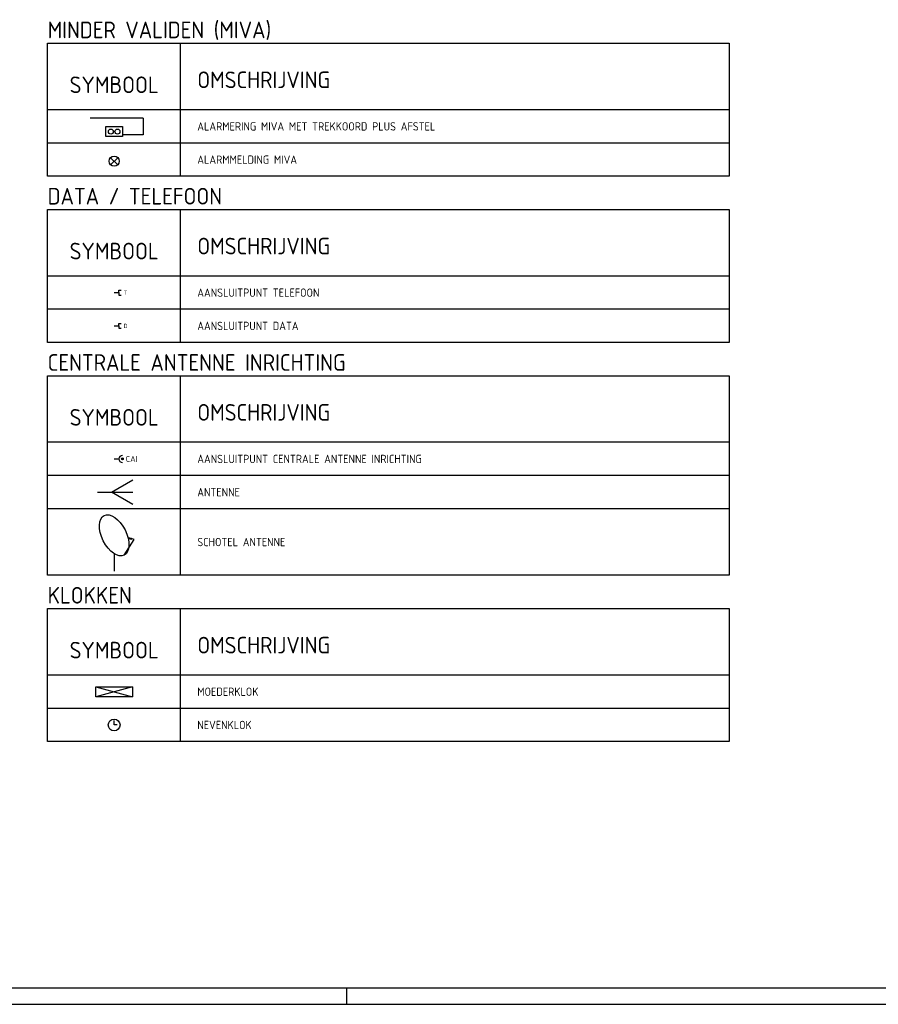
# Model space of a CAD drawing. Extents: x 0 to 841, y -120 to 594.
# Tile 3 of 10: x 322 to 580, y 0 to 296. Entities that reach past the tile are written whole.
import ezdxf
from ezdxf.enums import TextEntityAlignment as Align

# ---------------------------------------------------------------- set-up
doc = ezdxf.new("R2010")
doc.units = 0
doc.header["$LTSCALE"] = 25
doc.header["$MEASUREMENT"] = 0
doc.linetypes.add('HIDDEN', pattern=[0.375, 0.25, -0.125])
doc.layers.get('0').update_dxf_attribs({"linetype": 'CONTINUOUS'})
for name, color, linetype in [('E--L$2A-_KADER', 7, 'CONTINUOUS'), ('E--L6112_CEN-LSP', 3, 'CONTINUOUS'), ('E--L6310_LICHT', 3, 'CONTINUOUS'), ('E--L6311_BINVERL', 3, 'CONTINUOUS'), ('E--L6311_LICHTKAST', 3, 'CONTINUOUS'), ('E--L6410_ALG-COM', 3, 'CONTINUOUS'), ('E--L6412_OPROEP24V', 3, 'CONTINUOUS'), ('E--L6422_TELEFOON', 3, 'CONTINUOUS'), ('E--L6441_DATACOM', 3, 'CONTINUOUS'), ('E--T6112_GROEPSNUMM', 2, 'CONTINUOUS'), ('E--T6422_TEKST', 2, 'CONTINUOUS'), ('E--T6441_TEKST', 2, 'CONTINUOUS')]:
    doc.layers.add(name, color=color, linetype=linetype)
doc.styles.add('ISO', font='isocp.shx')
doc.styles.get("Standard").update_dxf_attribs({"font": 'ISO.SHX'})

# ---------------------------------------------------------------- blocks, each defined once
blk = doc.blocks.new('A$C4')
at = {"layer": 'E--L6311_BINVERL', "color": 2}
for p, q in [((46, 259), (258, 47)), ((46, 47), (258, 259))]:
    blk.add_line(p, q, dxfattribs=at)
at = {"layer": 'E--L6311_BINVERL'}
blk.add_circle((152, 153), 150, dxfattribs=at)
blk = doc.blocks.new('BA130904')
at = {"layer": 'E--L6422_TELEFOON'}
for p, q in [((0, 0), (1.4148, 0)), ((1.4148, 0), (1.4148, 0.7074)), ((1.4148, 0.7074), (2.1222, 0.7074)), ((1.4148, 0), (1.4148, -0.7074)), ((1.4148, -0.7074), (2.1222, -0.7074))]:
    blk.add_line(p, q, dxfattribs=at)
blk = doc.blocks.new('BA130914')
at = {"layer": 'E--L6441_DATACOM'}
for p, q in [((0, 0), (1.4148, 0)), ((1.4148, 0), (1.4148, 0.7074)), ((1.4148, 0.7074), (2.1222, 0.7074)), ((1.4148, 0), (1.4148, -0.7074)), ((1.4148, -0.7074), (2.1222, -0.7074))]:
    blk.add_line(p, q, dxfattribs=at)
blk = doc.blocks.new('A1')
at = {"layer": 'E--L$2A-_KADER', "color": 4}
blk.add_line((25, 5), (836, 5), dxfattribs=at)
at = {"layer": 'E--L$2A-_KADER', "color": 2}
for p, q in [((420, 0), (420, 5)), ((0, 0), (841, 0))]:
    blk.add_line(p, q, dxfattribs=at)
blk = doc.blocks.new('BA130152')
at = {"layer": 'E--L6112_CEN-LSP'}
blk.add_line((0, 0), (1.41, 0), dxfattribs=at)
for radius in [0.283, 0.194, 0.106, 0.0177]:
    blk.add_circle((2.47, 0), radius, dxfattribs=at)
blk.add_arc((2.47, 0), 1.06, 90, 270, dxfattribs=at)
at = {"layer": 'E--T6112_GROEPSNUMM', "color": 2}
blk.add_attdef('GROEPSNUMMER', (3.5, -0.9), '', height=1.8, dxfattribs=at)
blk = doc.blocks.new('B0040100')
at = {"layer": 'E--L6112_CEN-LSP'}
for points in [[(1.237, 3.536), (0, 1.414), (-1.237, 3.536)], [(0, 0), (0, 3.536)]]:
    blk.add_lwpolyline(points, dxfattribs=at)
blk = doc.blocks.new('PARABOOL')
at = {"layer": 'E--L6112_CEN-LSP', "color": 2}
for p, q in [((375, 600), (750, 1200)), ((750, 1200), (675, 1215))]:
    blk.add_line(p, q, dxfattribs=at)
at = {"layer": 'E--L6112_CEN-LSP'}
blk.add_line((0, 660), (0, 0), dxfattribs=at)
at = {"layer": 'E--L6112_CEN-LSP', "color": 2, "const_width": 75}
blk.add_lwpolyline([(525, 1245), (675, 1215)], dxfattribs=at)
at = {"layer": 'E--L6112_CEN-LSP'}
blk.add_ellipse((0, 1350), major_axis=(-375, 750), ratio=0.544059, dxfattribs=at)
blk = doc.blocks.new('B8080100')
at = {"layer": 'E--L6410_ALG-COM', "color": 2}
blk.add_lwpolyline([(0.88, 0), (0, 0), (0, 1.33)], dxfattribs=at)
at = {"layer": 'E--L6410_ALG-COM'}
blk.add_circle((0, 0), 1.77, dxfattribs=at)

msp = doc.modelspace()

# ---------------------------------------------------------------- linework, layer by layer
at = {"color": 3}
for p, q in [((330, 249), (330, 289)), ((330, 289), (535, 289)), ((370, 249), (370, 289)), ((535, 289), (535, 249)), ((535, 269), (330, 269)), ((535, 249), (330, 249)), ((330, 239), (535, 239)), ((330, 199), (330, 239)), ((370, 199), (370, 239)), ((535, 239), (535, 199)), ((535, 219), (330, 219)), ((535, 199), (330, 199)), ((330, 189), (535, 189)), ((330, 129), (330, 189)), ((370, 129), (370, 189)), ((535, 189), (535, 129)), ((535, 169), (330, 169)), ((535, 129), (330, 129)), ((330, 119), (535, 119)), ((330, 79), (330, 119)), ((370, 79), (370, 119)), ((535, 119), (535, 79)), ((535, 99), (330, 99)), ((535, 79), (330, 79))]:
    msp.add_line(p, q, dxfattribs=at)
at = {"color": 1}
for p, q in [((535, 259), (330, 259)), ((535, 209), (330, 209)), ((535, 159), (330, 159)), ((535, 149), (330, 149)), ((535, 89), (330, 89))]:
    msp.add_line(p, q, dxfattribs=at)
at = {"layer": 'E--L6310_LICHT', "linetype": 'HIDDEN', "ltscale": 10}
for p, q in [((358.75, 266.43), (342.75, 266.43)), ((358.75, 266.43), (358.75, 261.43)), ((358.75, 261.43), (352.75, 261.43))]:
    msp.add_line(p, q, dxfattribs=at)
at = {"layer": 'E--L6310_LICHT'}
for p, q in [((347.5, 263.93), (352.5, 263.93)), ((347.5, 260.93), (347.5, 263.93)), ((352.5, 263.93), (352.5, 260.93)), ((352.5, 260.93), (347.5, 260.93))]:
    msp.add_line(p, q, dxfattribs=at)
at = {"layer": 'E--L6310_LICHT', "color": 2}
for centre in [(349, 262.43), (351, 262.43)]:
    msp.add_circle(centre, 0.75, dxfattribs=at)
at = {"layer": 'E--L6412_OPROEP24V', "color": 2}
for points in [[(355.5, 95.5), (344.5, 92.5)], [(344.5, 95.5), (355.5, 92.5)]]:
    msp.add_lwpolyline(points, dxfattribs=at)
at = {"layer": 'E--L6412_OPROEP24V'}
msp.add_lwpolyline([(344.5, 95.5), (355.5, 95.5), (355.5, 92.5), (344.5, 92.5), (344.5, 95.5)], dxfattribs=at)

# ---------------------------------------------------------------- block references
at = {"layer": 'E--L6112_CEN-LSP', "color": 3}
msp.add_blockref('BA130152', (350, 164), dxfattribs=at).add_auto_attribs({'GROEPSNUMMER': 'CAI'})
at = {"layer": 'E--L6112_CEN-LSP', "color": 3, "xscale": 3, "yscale": 3, "zscale": 3, "rotation": 270}
msp.add_blockref('B0040100', (345, 154), dxfattribs=at)
at = {"layer": 'E--L6112_CEN-LSP', "color": 3, "xscale": 0.008, "yscale": 0.008, "zscale": 0.008}
msp.add_blockref('PARABOOL', (350, 130.22), dxfattribs=at)
at = {"layer": 'E--L6311_LICHTKAST', "color": 3, "xscale": 0.01, "yscale": 0.01, "zscale": 0.01}
msp.add_blockref('A$C4', (348.48, 252), dxfattribs=at)
at = {"layer": 'E--L6410_ALG-COM', "color": 3}
msp.add_blockref('B8080100', (350, 84), dxfattribs=at)
at = {"layer": 'E--L6422_TELEFOON', "color": 3}
ref = msp.add_blockref('BA130904', (350, 214), dxfattribs=at)
ref.add_attrib('TP', 'T', dxfattribs={"layer": 'E--T6422_TEKST', "height": 1.27}).set_placement((352.83, 214), align=Align.MIDDLE_LEFT)
at = {"layer": 'E--L6441_DATACOM', "color": 3}
msp.add_blockref('A1', (0, 0), dxfattribs=at)
ref = msp.add_blockref('BA130914', (350, 204), dxfattribs=at)
ref.add_attrib('DT', 'D', dxfattribs={"layer": 'E--T6441_TEKST', "height": 1.27}).set_placement((352.83, 204), align=Align.MIDDLE_LEFT)

# ---------------------------------------------------------------- texts
at = {"color": 5, "style": 'ISO'}
for s, p in [('MINDER VALIDEN (MIVA)', (330, 290.5)), ('OMSCHRIJVING', (375, 275.5)), ('DATA / TELEFOON', (330, 240.5)), ('OMSCHRIJVING', (375, 225.5)), ('CENTRALE ANTENNE INRICHTING', (330, 190.5)), ('OMSCHRIJVING', (375, 175.5)), ('KLOKKEN', (330, 120.5)), ('OMSCHRIJVING', (375, 105.5))]:
    msp.add_text(s, height=5, dxfattribs=at).set_placement(p)
for p in [(350, 274), (350, 224), (350, 174), (350, 104)]:
    msp.add_text('SYMBOOL', height=5, dxfattribs=at).set_placement(p, align=Align.CENTER)
at = {"color": 2, "style": 'ISO'}
for s, p in [('ALARMERING MIVA MET TREKKOORD PLUS AFSTEL', (375, 262.75)), ('ALARMMELDING MIVA', (375, 252.75)), ('AANSLUITPUNT TELEFOON', (375, 212.75)), ('AANSLUITPUNT DATA', (375, 202.75)), ('AANSLUITPUNT CENTRALE ANTENNE INRICHTING', (375, 162.75)), ('ANTENNE', (375, 152.75)), ('SCHOTEL ANTENNE', (375, 137.75)), ('MOEDERKLOK', (375, 92.75)), ('NEVENKLOK', (375, 82.75))]:
    msp.add_text(s, height=2.5, dxfattribs=at).set_placement(p)

doc.saveas('drawing.dxf')
